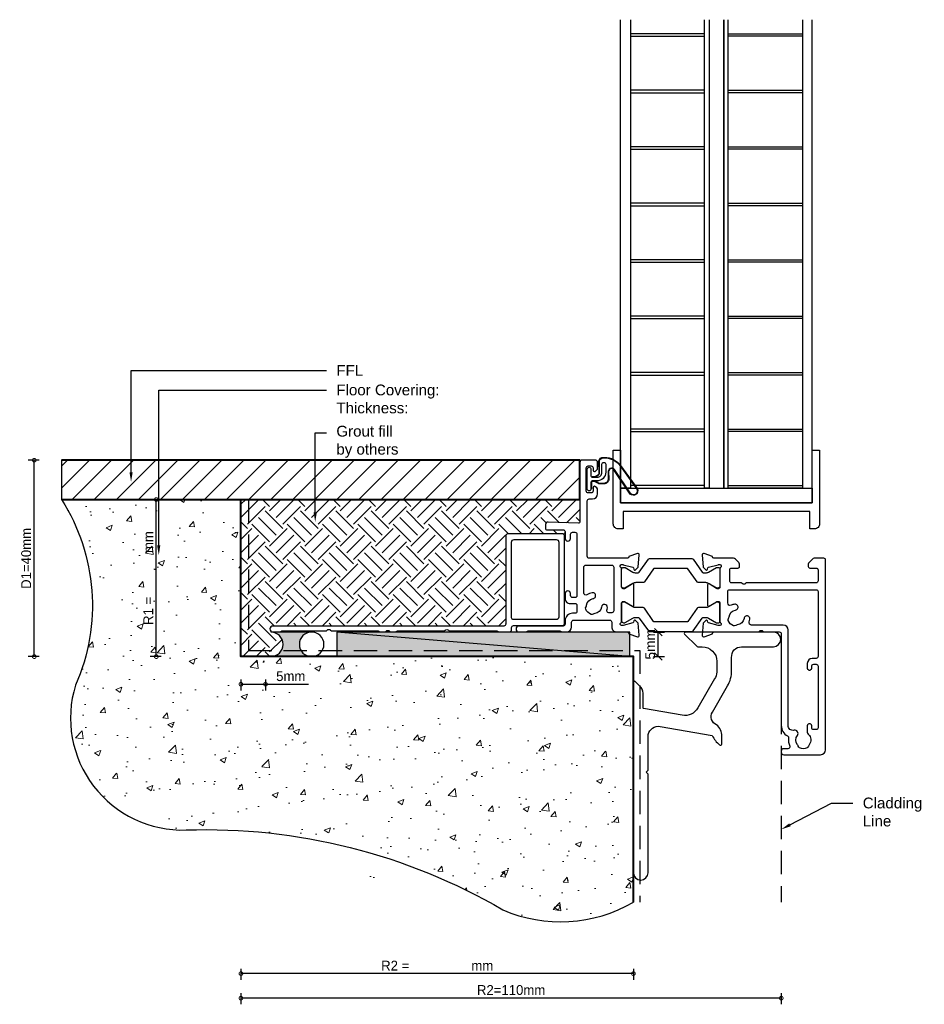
# Model space of a CAD drawing. Header units: millimetres. Extents: x -942 to 1452, y -105 to 165.
# Tile 2 of 12: x -642 to -458, y -105 to 96. Entities that reach past the tile are written whole.
import ezdxf
from ezdxf import colors
from ezdxf.entities.mleader import LeaderData, LeaderLine
from ezdxf.math import Vec2, Vec3

# ---------------------------------------------------------------- set-up
doc = ezdxf.new("R2010")
doc.units = ezdxf.units.MM
doc.linetypes.add('Hidden', pattern=[7.1438, 4.7625, -2.3813])
for name, color, linetype in [('EXTRUSION', 2, 'Continuous'), ('Gaskets', 3, 'Continuous'), ('polyamide', 6, 'Continuous')]:
    doc.layers.add(name, color=color, linetype=linetype)
doc.layers.add('UNO-Dark Grey', color=7, linetype='Continuous', lineweight=13, true_color=0x44474e)
doc.layers.add('Viewport', color=7, linetype='Continuous', plot=False)
doc.styles.get("Standard").update_dxf_attribs({"font": 'arial.ttf'})
doc.styles.add('TW - Text', font='arial.ttf', dxfattribs={"height": 2})
doc.styles.add('UNO Text', font='NHaasGroteskTXPro-55Rg.ttf')
doc.dimstyles.new('TotalWindows', dxfattribs={"dimtxt": 2, "dimasz": 1.5, "dimexe": 1.25, "dimexo": 0.625, "dimtad": 1, "dimdec": 1, "dimzin": 9, "dimtxsty": 'TW - Text', "dimblk": 'OBLIQUE', "dimcen": 2.5, "dimadec": 0, "dimazin": 0, "dimtfac": 1, "dimtdec": 1, "dimtmove": 0, "dimatfit": 3, "dimfxl": 1, "dimfxlon": 1, "dimarcsym": 0})
doc.dimstyles.new('UNO', dxfattribs={"dimtxt": 2, "dimasz": 1.5, "dimexe": 1.25, "dimexo": 0.625, "dimtad": 1, "dimdec": 1, "dimzin": 9, "dimtxsty": 'UNO Text', "dimblk": 'DOTSMALL', "dimcen": 2.5, "dimclrd": 256, "dimclre": 256, "dimclrt": 256, "dimadec": 0, "dimazin": 0, "dimtfac": 1, "dimtdec": 1, "dimtmove": 0, "dimatfit": 3, "dimfxl": 1, "dimfxlon": 1, "dimarcsym": 0})

# ---------------------------------------------------------------- blocks, each defined once
blk = doc.blocks.new('521000')
at = {"layer": 'EXTRUSION'}
for points in [[(51, 28.8), (51.5, 28.8, -0.414214), (53, 27.3), (53, 26.6, 0.414214), (53.4, 26.2), (62.41, 26.2, -0.986364), (62.41, 25), (61, 25, -0.198912), (60.79, 25.09), (60.77, 25.11, 0.198912), (60.55, 25.2), (54.07, 25.2, 0.198912), (53.86, 25.11), (53.84, 25.09, -0.198962), (53.63, 25), (52.7, 25, -0.41415), (51.7, 26), (51.7, 27, 0.414214), (51.3, 27.4), (43.9, 27.4, 0.414214), (43.5, 27), (43.5, 26, -0.41422), (42.5, 25), (40.3, 25, 0.414157), (40, 24.7), (40, 24.64), (38.3, 24.02, -0.548619), (37.9, 24.33), (38.12, 26.8), (38.66, 27.34, -0.57735), (38.99, 27.25), (39.07, 26.97, 0.267949), (39.21, 26.83), (41.16, 26.31, 0.065543), (41.24, 26.3), (41.5, 26.3, 0.767227), (41.65, 26.86, -0.267949), (41.5, 27.12), (41.5, 30.9, 0.414214), (41.2, 31.2), (40.89, 31.2), (39.3, 30.23, -0.579702), (39, 30.4), (39, 34.6, -0.576766), (39.3, 34.77), (40.89, 33.8), (41.2, 33.8, 0.414214), (41.5, 34.1), (41.5, 37.88, -0.267949), (41.65, 38.14, 0.767227), (41.5, 38.7), (41.24, 38.7, 0.065543), (41.16, 38.69), (39.21, 38.17, 0.267949), (39.07, 38.02), (38.99, 37.75, -0.57735), (38.66, 37.66), (38.12, 38.2), (37.9, 40.67, -0.548619), (38.3, 40.98), (40, 40.36), (40, 40.3, 0.414157), (40.3, 40), (48.1, 40, 0.414217), (48.5, 40.4), (48.5, 51.7, 0.414214), (48.1, 52.1), (47.4, 52.1, -0.414193), (46.4, 53.1), (46.4, 53.97, -0.2), (46.55, 54.32), (46.79, 54.56, -0.2), (47, 54.65, -0.41), (47.3, 54.35), (47.3, 53.7, 0.414189), (47.7, 53.3), (48.3, 53.3, 0.414214), (48.7, 53.7), (48.7, 58.4, 0.414214), (48.3, 58.8), (47.7, 58.8, 0.41418), (47.3, 58.4), (47.3, 58.1), (47.3, 57.95, -0.41), (47, 57.65, -0.2), (46.79, 57.74), (46.55, 57.98, -0.2), (46.4, 58.33), (46.4, 59.5, -0.41), (46.9, 60), (49.5, 60, -0.41), (50, 59.5), (50, 47.44, 0.425129), (50.31, 47.14), (56.45, 47.36, -0.4453), (57, 46.87), (57, 46.1, -0.414214), (56.7, 45.8), (53.4, 45.8, 0.41428), (53, 45.4), (53, 44.05, -1), (51.9, 44.05), (51.9, 44.9, 0.414129), (51.5, 45.3), (51, 45.3, 0.414234), (50.6, 44.9), (50.6, 32.4, 0.414214), (51, 32), (51.5, 32, 0.414205), (51.9, 32.4), (51.9, 32.8, -0.996705), (53, 32.8), (53, 31.8, -0.414566), (52, 30.8), (51, 30.8, 0.414214), (50.6, 30.4), (50.6, 29.2, 0.414213)], [(21.5, 27.12, -0.267769), (21.35, 26.86, 0.76736), (21.5, 26.3), (21.76, 26.3, 0.065543), (21.84, 26.31), (23.79, 26.83, 0.267949), (23.93, 26.97), (24.01, 27.25, -0.57735), (24.34, 27.34), (24.88, 26.8), (25.1, 24.33, -0.548619), (24.7, 24.02), (23, 24.64), (23, 24.7, 0.414071), (22.7, 25), (13.6, 25), (13.45, 25.15, 0.414214), (12.75, 25.15), (12.6, 25), (9.4, 25, 0.414214), (9, 24.6), (9, 5.93, -0.277503), (7.71, 3.81, 0.316398), (7.5, 3.4, -0.138989), (7.26, 1.76, 0.543442), (7.63, 1.2), (8.5, 1.2, -0.414081), (9, 0.7), (9, 0.5, -0.414214), (8.5, 0), (1, 0, -0.414213), (0, 1), (0, 39.7, -0.414214), (0.3, 40), (2.29, 40, -0.198912), (2.65, 39.85), (3.35, 39.15, -0.198913), (3.5, 38.79), (3.5, 38.3, -0.414214), (3.2, 38), (1.9, 38, 0.414214), (1.5, 37.6), (1.5, 35.4, 0.414214), (1.9, 35), (16.1, 35), (16.25, 34.85, 0.414214), (16.95, 34.85), (17.1, 35), (19.1, 35, 0.414214), (19.5, 35.4), (19.5, 37.6, 0.414214), (19.1, 38), (17.8, 38, -0.414214), (17.5, 38.3), (17.5, 38.79, -0.2), (17.65, 39.15), (18.35, 39.85, -0.2), (18.71, 40), (22.7, 40, 0.414071), (23, 40.3), (23, 40.36), (24.7, 40.98, -0.548619), (25.1, 40.67), (24.88, 38.2), (24.34, 37.66, -0.57735), (24.01, 37.75), (23.93, 38.02, 0.267949), (23.79, 38.17), (21.84, 38.69, 0.065543), (21.76, 38.7), (21.5, 38.7, 0.76736), (21.35, 38.14, -0.267949), (21.5, 37.88), (21.5, 34.1, 0.414214), (21.8, 33.8), (22.02, 33.8, 0.137872), (22.17, 33.84), (23.7, 34.77, -0.585524), (24, 34.6), (24, 30.4, -0.585524), (23.7, 30.23), (22.17, 31.16, 0.137872), (22.02, 31.2), (21.8, 31.2, 0.414214), (21.5, 30.9)], [(2.7, 19.6, -0.414202), (3.7, 18.6), (3.7, 17.6, -0.889365), (2.8, 17.6), (2.8, 18, 0.414214), (2.4, 18.4), (1.9, 18.4, 0.414202), (1.5, 18), (1.5, 5.5, 0.414213), (1.9, 5.1), (2.4, 5.1, 0.414215), (2.8, 5.5), (2.8, 5.9, -0.889355), (3.7, 5.9), (3.7, 4.61, -0.219162), (3.49, 4.15, 0.403571), (3.32, 2.03, -0.12305), (3.46, 1.72, 0.239134), (3.74, 1.37, 0.221126), (5.26, 1.37, 0.239134), (5.54, 1.72, -0.12305), (5.68, 2.03, 0.347448), (5.72, 3.93, -0.702074), (6.38, 4.96, 0.481745), (7.6, 5.94), (7.6, 25.4, -0.414156), (8.6, 26.4), (15.04, 26.4, 0.513003), (15.51, 27.06, -0.048433), (15.39, 27.57, -1.000832), (16.58, 27.73, 0.348271), (17.95, 26.41, -0.12305), (18.27, 26.3, 0.239134), (18.72, 26.24, 0.221428), (19.79, 27.31, 0.239134), (19.74, 27.76, -0.12305), (19.62, 28.08, 0.348271), (18.3, 29.45, -1.000832), (18.46, 30.64, -0.070793), (19.2, 30.43, 0.541477), (19.9, 30.89), (19.9, 33.2, 0.414214), (19.5, 33.6), (1.9, 33.6, 0.414214), (1.5, 33.2), (1.5, 20, 0.414214), (1.9, 19.6)]]:
    blk.add_lwpolyline(points, format="xyb", close=True, dxfattribs=at)
blk.add_lwpolyline([(48.58, 32.57, 0.59317), (49.2, 32.9), (49.2, 38.2, 0.414223), (48.8, 38.6), (43.48, 38.6, 0.40033), (43.1, 38.2), (43.1, 29.3, 0.414214), (43.5, 28.9), (44.13, 28.9, 0.510119), (44.51, 29.42, -0.046438), (44.4, 29.92, -0.995868), (45.59, 30.07, 0.348271), (46.96, 28.75, -0.12305), (47.28, 28.63, 0.239134), (47.72, 28.58, 0.221428), (48.8, 29.65, 0.239134), (48.74, 30.1, -0.12305), (48.63, 30.42, 0.348271), (47.31, 31.79, -1.000832), (47.47, 32.98, -0.110255), (48.58, 32.57)], format="xyb", dxfattribs=at)
blk.add_lwpolyline([(21.5, 27.73), (21.5, 27.73)], close=True, dxfattribs=at)
at = {"layer": 'polyamide'}
for points in [[(21.9, 33.94), (22.11, 33.94, 0.131652), (22.21, 33.97), (23.79, 34.88, -0.131652), (24.39, 35.04), (25.88, 35.04, 0.244698), (26.13, 35.17), (28.01, 37.85, -0.244698), (28.18, 37.94), (34.82, 37.94, -0.244698), (34.99, 37.85), (36.87, 35.17, 0.244698), (37.11, 35.04), (38.61, 35.04, -0.131652), (39.21, 34.88), (40.84, 33.94), (41.2, 33.94, 0.414214), (41.5, 34.24), (41.5, 37.74, 0.414214), (41.1, 38.14), (40.89, 38.14, 0.131652), (40.79, 38.11), (39.21, 37.2, -0.131652), (38.61, 37.04), (38.16, 37.04, -0.244698), (37.91, 37.17), (36.06, 39.81, 0.244698), (35.81, 39.94), (27.19, 39.94, 0.244698), (26.94, 39.81), (25.09, 37.17, -0.103471), (25, 37.08, -0.13774), (24.84, 37.04), (24.39, 37.04, -0.131652), (23.79, 37.2), (22.16, 38.14), (21.8, 38.14, 0.414998), (21.5, 37.84), (21.5, 34.34, 0.414214)], [(21.9, 31.06), (22.11, 31.06, -0.131652), (22.21, 31.03), (23.79, 30.12, 0.131652), (24.39, 29.96), (25.88, 29.96, -0.244698), (26.13, 29.83), (28.01, 27.15, 0.244698), (28.18, 27.06), (34.82, 27.06, 0.244698), (34.99, 27.15), (36.87, 29.83, -0.244698), (37.11, 29.96), (38.61, 29.96, 0.131652), (39.21, 30.12), (40.84, 31.06), (41.2, 31.06, -0.414214), (41.5, 30.76), (41.5, 27.26, -0.414214), (41.1, 26.86), (40.89, 26.86, -0.131652), (40.79, 26.89), (39.21, 27.8, 0.131652), (38.61, 27.96), (38.16, 27.96, 0.244698), (37.91, 27.83), (36.06, 25.19, -0.244698), (35.81, 25.06), (27.19, 25.06, -0.244698), (26.94, 25.19), (25.09, 27.83, 0.103471), (25, 27.92, 0.13774), (24.84, 27.96), (24.39, 27.96, 0.131652), (23.79, 27.8), (22.16, 26.86), (21.8, 26.86, -0.414998), (21.5, 27.16), (21.5, 30.66, -0.414214)]]:
    blk.add_lwpolyline(points, format="xyb", close=True, dxfattribs=at)
blk = doc.blocks.new('QL48800')
at = {"layer": 'Gaskets', "color": 4}
for points in [[(-1.01, -0.51), (-1.47, -0.51, 0.131652), (-1.59, -0.54), (-2.27, -0.93, 0.267949), (-2.4, -1.15), (-2.37, -3.74, -0.330082), (-3.25, -4.42), (-3.54, -4.42, -0.242084), (-6.8, -2.75), (-10.2, 2.02, -0.840847), (-8.77, 3.05), (-5.44, -1.86, 0.252571), (-4.92, -2.15), (-4.92, -2.15, 0.376647), (-4.36, -1.52), (-4.39, -0.03, -0.414214), (-3.39, 0.97), (-2.4, 0.97, -0.131652), (-2.27, 0.93), (-1.59, 0.54, 0.131652), (-1.47, 0.51), (-1.01, 0.51, 0.414214), (-0.88, 0.63), (-0.88, 2.02)], [(-1.11, -0.41), (-1.47, -0.41, 0.131652), (-1.64, -0.45), (-2.32, -0.85, 0.268481), (-2.5, -1.15), (-2.47, -3.72, -0.325102), (-3.25, -4.32), (-3.54, -4.32, -0.242084), (-6.71, -2.69), (-10.12, 2.07, -0.831226), (-8.85, 2.99), (-5.53, -1.92, 0.254578), (-4.91, -2.25, 0.379612), (-4.26, -1.51), (-4.29, -0.03, -0.413856), (-3.39, 0.87), (-2.4, 0.87, -0.131652), (-2.32, 0.85), (-1.64, 0.45, 0.131652), (-1.47, 0.41), (-1.01, 0.41, 0.414214), (-0.78, 0.63), (-0.78, 1.92)]]:
    blk.add_lwpolyline(points, format="xyb", dxfattribs=at)
blk.add_lwpolyline([(0, 2.02), (0, -2.02, -1), (-0.76, -2.02), (-0.76, -0.63, 0.414214), (-1.01, -0.38), (-2, -0.38, 0.414214), (-3, -1.38), (-3, -3.02, -1), (-3.76, -3.02), (-3.76, -1.42, -0.414214), (-1.96, 0.38), (-1.01, 0.38, 0.414214), (-0.76, 0.63), (-0.76, 2.02, -1)], format="xyb", close=True, dxfattribs=at)
blk = doc.blocks.new('_DotSmall')
at = {"color": 0, "linetype": 'ByBlock', "const_width": 0.5}
blk.add_lwpolyline([(-0.0625, 0, 1), (0.0625, 0, 1)], format="xyb", close=True, dxfattribs=at)
blk = doc.blocks.new('*D68')
at = {"lineweight": -2, "transparency": 16777216}
for p, q in [((-84.9, -63.56), (-84.9, -65.81)), ((-5, -63.56), (-5, -65.81)), ((-5, -64.56), (-84.9, -64.56))]:
    blk.add_line(p, q, dxfattribs=at)
at = {"layer": 'Defpoints', "color": 0, "transparency": 16777216}
for p in [(-84.9, 0), (-5, -50), (-84.9, -64.56)]:
    blk.add_point(p, dxfattribs=at)
at = {"lineweight": -2, "transparency": 16777216, "xscale": 1.5, "yscale": 1.5, "zscale": 1.5, "rotation": 180}
blk.add_blockref('_DotSmall', (-84.9, -64.56), dxfattribs=at)
at = {"lineweight": -2, "transparency": 16777216, "xscale": 1.5, "yscale": 1.5, "zscale": 1.5}
blk.add_blockref('_DotSmall', (-5, -64.56), dxfattribs=at)
at = {"transparency": 16777216, "insert": (-44.95, -62.93), "char_height": 2, "attachment_point": 5, "style": 'UNO Text'}
blk.add_mtext('R2 =                 mm', dxfattribs=at)
blk = doc.blocks.new('WANZ')
at = {"layer": 'EXTRUSION'}
blk.add_lwpolyline([(1.5, 47.5, -0.990885), (1.48, 50.5), (19.36, 50.5, -0.640897), (19.59, 50.09), (17.12, 47.62, -0.213478), (16.91, 47.5), (16.01, 47.5, 0.410606), (13, 44.55), (13.01, 42.33, 0.123543), (13.48, 40.95), (16.88, 35.07, 0.329092), (20.1, 33.56), (27.98, 34.95), (28, 35.01), (28, 38.09, -0.20442), (28.66, 39.51), (29.61, 40.45, -0.617494), (30, 40.24), (30, 1.5, -0.990285), (27, 1.47), (27, 21.47, -0.195072), (27.06, 21.61), (27.4, 21.95), (27.06, 22.29, -0.18634), (27, 22.43), (27, 29.62, 0.390437), (24.54, 31.29), (13.94, 29.42, -0.12059), (12.46, 27.56, -0.683799), (12, 27.7), (12, 29.29, -0.250752), (13.06, 31.61, 0.456015), (13.92, 34.18), (10.84, 39.53, -0.136578), (10, 42.64), (10, 45.32, 0.442134), (8, 47.5), (1.5, 47.5)], format="xyb", dxfattribs=at)
blk = doc.blocks.new('*D69')
at = {"lineweight": -2, "transparency": 16777216}
for p, q in [((-84.9, -68.56), (-84.9, -70.81)), ((25.1, -69.56), (-84.9, -69.56)), ((25.1, -68.56), (25.1, -70.81))]:
    blk.add_line(p, q, dxfattribs=at)
at = {"layer": 'Defpoints', "color": 0, "transparency": 16777216}
for p in [(-84.9, 0), (25.1, -50), (-84.9, -69.56)]:
    blk.add_point(p, dxfattribs=at)
at = {"lineweight": -2, "transparency": 16777216, "xscale": 1.5, "yscale": 1.5, "zscale": 1.5, "rotation": 180}
blk.add_blockref('_DotSmall', (-84.9, -69.56), dxfattribs=at)
at = {"lineweight": -2, "transparency": 16777216, "xscale": 1.5, "yscale": 1.5, "zscale": 1.5}
blk.add_blockref('_DotSmall', (25.1, -69.56), dxfattribs=at)
at = {"transparency": 16777216, "insert": (-29.9, -67.91), "char_height": 2, "attachment_point": 5, "style": 'UNO Text'}
blk.add_mtext('R2=110mm', dxfattribs=at)
blk = doc.blocks.new('*D91')
at = {"lineweight": -2, "transparency": 16777216}
for p, q in [((-84.9, -4.63), (-84.9, -6.88)), ((-84.9, -5.63), (-79.9, -5.63)), ((-79.9, -4.63), (-79.9, -6.88)), ((-79.9, -5.63), (-71.18, -5.63))]:
    blk.add_line(p, q, dxfattribs=at)
at = {"layer": 'Defpoints', "color": 0, "transparency": 16777216}
for p in [(-84.9, 10.33), (-79.9, 10.33), (-84.9, -5.63)]:
    blk.add_point(p, dxfattribs=at)
at = {"lineweight": -2, "transparency": 16777216, "xscale": 1.5, "yscale": 1.5, "zscale": 1.5, "rotation": 180}
blk.add_blockref('_DotSmall', (-84.9, -5.63), dxfattribs=at)
at = {"lineweight": -2, "transparency": 16777216, "xscale": 1.5, "yscale": 1.5, "zscale": 1.5}
blk.add_blockref('_DotSmall', (-79.9, -5.63), dxfattribs=at)
at = {"transparency": 16777216, "insert": (-74.76, -3.99), "char_height": 2, "attachment_point": 5, "style": 'UNO Text'}
blk.add_mtext('5mm', dxfattribs=at)
blk = doc.blocks.new('*D66')
at = {"lineweight": -2, "transparency": 16777216}
for p, q in [((-125.98, 40), (-128.23, 40)), ((-126.98, 0), (-126.98, 40)), ((-125.98, 0), (-128.23, 0))]:
    blk.add_line(p, q, dxfattribs=at)
at = {"layer": 'Defpoints', "color": 0, "transparency": 16777216}
for p in [(-126.98, 40), (-84.9, 40), (-84.9, 0)]:
    blk.add_point(p, dxfattribs=at)
at = {"lineweight": -2, "transparency": 16777216, "xscale": 1.5, "yscale": 1.5, "zscale": 1.5}
for p, rotation in [((-126.98, 40), 90), ((-126.98, 0), 270)]:
    blk.add_blockref('_DotSmall', p, dxfattribs=dict(at, rotation=rotation))
at = {"transparency": 16777216, "insert": (-128.63, 20), "char_height": 2, "attachment_point": 5, "rotation": 90, "style": 'UNO Text'}
blk.add_mtext('D1=40mm', dxfattribs=at)
blk = doc.blocks.new('*D67')
at = {"lineweight": -2, "transparency": 16777216}
for p, q in [((-101.14, 32), (-103.39, 32)), ((-102.14, 0), (-102.14, 32)), ((-101.14, 0), (-103.39, 0))]:
    blk.add_line(p, q, dxfattribs=at)
at = {"layer": 'Defpoints', "color": 0, "transparency": 16777216}
for p in [(-102.14, 32), (-84.9, 32), (-84.9, 0)]:
    blk.add_point(p, dxfattribs=at)
at = {"lineweight": -2, "transparency": 16777216, "xscale": 1.5, "yscale": 1.5, "zscale": 1.5}
for p, rotation in [((-102.14, 32), 90), ((-102.14, 0), 270)]:
    blk.add_blockref('_DotSmall', p, dxfattribs=dict(at, rotation=rotation))
at = {"transparency": 16777216, "insert": (-103.77, 16), "char_height": 2, "attachment_point": 5, "rotation": 90, "style": 'UNO Text'}
blk.add_mtext('R1 =            mm', dxfattribs=at)
blk = doc.blocks.new('_Oblique')
at = {"color": 0, "linetype": 'ByBlock', "lineweight": -2}
blk.add_line((-0.5, -0.5), (0.5, 0.5), dxfattribs=at)
blk = doc.blocks.new('*D70')
at = {"color": 0, "lineweight": -2, "transparency": 16777216}
for p, q in [((-0.93, 5), (1.32, 5)), ((0.07, 0), (0.07, 5)), ((-0.93, 0), (1.32, 0))]:
    blk.add_line(p, q, dxfattribs=at)
at = {"layer": 'Defpoints', "color": 0, "transparency": 16777216}
for p in [(-6, 5), (0.07, 5), (-5, 0)]:
    blk.add_point(p, dxfattribs=at)
at = {"color": 0, "lineweight": -2, "transparency": 16777216, "xscale": 1.5, "yscale": 1.5, "zscale": 1.5}
for p, rotation in [((0.07, 5), 90), ((0.07, 0), 270)]:
    blk.add_blockref('_Oblique', p, dxfattribs=dict(at, rotation=rotation))
at = {"color": 0, "transparency": 16777216, "insert": (-1.58, 2.5), "char_height": 2, "attachment_point": 5, "rotation": 90, "style": 'TW - Text'}
blk.add_mtext('5mm', dxfattribs=at)
blk = doc.blocks.new('421406')
at = {"layer": 'EXTRUSION'}
for points in [[(48.5, 0.2), (48.35, 0.35, 0.414214), (47.64, 0.35), (47.5, 0.2), (37.96, 0.2, 0.198912), (37.75, 0.11), (37.73, 0.09, -0.199024), (37.51, 0), (36.5, 0), (36.35, 0.15, 0.414214), (35.65, 0.15), (35.5, 0), (34.49, 0, -0.19875), (34.27, 0.09), (34.25, 0.11, 0.198912), (34.04, 0.2), (24.5, 0.2), (24.35, 0.35, 0.414214), (23.65, 0.35), (23.5, 0.2), (13.78, 0.2, 0.198912), (13.56, 0.11), (13.54, 0.09, -0.198962), (13.33, 0), (11.3, 0, -0.414208), (10.8, 0.5), (10.8, 0.9, 0.414214), (10.4, 1.3), (0.5, 1.3, -0.414214), (0, 1.8), (0, 19.5, -0.414214), (0.5, 20), (11.5, 20, -0.414214), (12, 19.5), (12, 1.6, 0.414214), (12.4, 1.2), (59.41, 1.2, -0.986364), (59.41, 0), (58, 0, -0.198912), (57.79, 0.09), (57.77, 0.11, 0.198912), (57.55, 0.2)], [(10.8, 2.9), (10.8, 18.3, 0.414214), (10.3, 18.8), (1.7, 18.8, 0.414214), (1.2, 18.3), (1.2, 3, 0.414214), (1.7, 2.5), (10.4, 2.5, 0.414214)]]:
    blk.add_lwpolyline(points, format="xyb", close=True, dxfattribs=at)
blk = doc.blocks.new('*U65')
at = {"lineweight": 5, "true_color": 0x636466}
h = blk.add_hatch(dxfattribs=at)
h.set_pattern_fill('ANSI31', color=251)
h.set_pattern_definition([(45, (-58.437, 36.17), (-2.24506, 2.24506), [])])
h.paths.add_polyline_path([(-121.43, 32), (-15.9, 32), (-15.9, 40), (-121.43, 40)])
at = {"lineweight": 5, "true_color": 0x939598}
h = blk.add_hatch(dxfattribs=at)
h.set_pattern_fill('AR-CONC', color=252, scale=0.07)
h.set_pattern_definition([(50, (-63.437, 36.87), (12.7529, -1.1157), [1.3335, -14.6685]), (355, (-63.437, 36.87), (-2.467, 13.374), [1.0668, -11.7348]), (100.451, (-62.374, 36.777), (10.2859, 12.2582), [1.1333, -12.4663]), (46.184, (-63.437, 40.426), (18.9755, -2.943), [2.0002, -22.0027]), (96.636, (-61.856, 40.18), (16.6183, 17.3198), [1.7, -18.6995]), (351.184, (-63.437, 40.426), (16.6183, 17.32), [1.6002, -17.6022]), (21, (-61.659, 39.537), (10.613, -7.1586), [1.3335, -14.6685]), (326, (-61.659, 39.537), (4.3261, 12.8932), [1.0668, -11.7348]), (71.451, (-60.775, 38.94), (14.9391, 5.7346), [1.1333, -12.4663]), (37.5, (-63.437, 36.87), (0.2162, 5.91885), [0, -11.59256, 0, -11.9126, 0, -11.77925]), (7.5, (-63.437, 36.87), (4.67738, 7.01264), [0, -6.79196, 0, -11.32586, 0, -4.48945]), (327.5, (-67.402, 36.87), (9.49134, -0.40101), [0, -4.445, 0, -13.8684, 0, -18.4023]), (317.5, (-69.18, 36.87), (10.36904, 1.77985), [0, -5.7785, 0, -9.21004, 0, -13.0683])])
edge = h.paths.add_edge_path()
edge.add_line((-5, 0), (-84.9, 0))
edge.add_line((-84.9, 0), (-84.9, 32))
edge.add_line((-84.9, 32), (-121.43, 32))
edge.add_arc((-155.32, 10.44), 40.17, -23.8812, 32.4666, ccw=False)
edge.add_arc((-96.79, -12.52), 22.8, 162.9281, 271.8324)
edge.add_arc((-91.91, -154.7), 119.47, 59.6816, 91.9893, ccw=False)
edge.add_arc((-19.86, -24.43), 29.58, 246.6053, 300.1651)
edge.add_line((-5, -50), (-5, 0))
at = {"layer": 'EXTRUSION'}
blk.add_hatch(color=8, dxfattribs=at).paths.add_polyline_path([(-71.17, 0), (-70.51, 0), (-71.16, 0.09), (-71.88, 0.43), (-72.31, 0.77), (-72.67, 1.25), (-72.92, 1.85), (-73.01, 2.5), (-72.92, 3.15), (-72.67, 3.75), (-72.28, 4.27), (-71.76, 4.67), (-71.16, 4.91), (-70.51, 5), (-78.84, 5), (-78.19, 4.91), (-77.59, 4.67), (-77.07, 4.27), (-76.68, 3.75), (-76.43, 3.15), (-76.34, 2.5), (-76.43, 1.85), (-76.68, 1.25), (-77.07, 0.73), (-77.59, 0.33), (-78.19, 0.09), (-78.84, 0), (-71.76, 0)], flags=0)
blk.add_hatch(color=33, dxfattribs=at).paths.add_polyline_path([(-5.7, 0), (-5.7, 5), (-65.36, 5), (-65.36, 0)])
for p, q in [((-70.51, 5), (-78.84, 5)), ((-5.7, 0), (-65.36, 5)), ((-78.84, 0), (-70.51, 0))]:
    blk.add_line(p, q, dxfattribs=at)
at = {"layer": 'EXTRUSION', "linetype": 'Hidden'}
blk.add_line((25.1, 3.29), (25.1, -50), dxfattribs=at)
at = {"layer": 'EXTRUSION', "lineweight": 40}
for points in [[(-121.43, 32), (-15.9, 32), (-15.9, 40), (-121.43, 40)], [(-5, -50), (-5, 0), (-84.9, 0), (-84.9, 32)]]:
    blk.add_lwpolyline(points, dxfattribs=at)
at = {"layer": 'EXTRUSION', "linetype": 'Hidden'}
blk.add_lwpolyline([(-83.37, 32), (-83.37, 1.26), (-3.7, 1.26), (-3.7, -50)], dxfattribs=at)
at = {"layer": 'EXTRUSION'}
blk.add_lwpolyline([(-5.7, 0), (-5.7, 5), (-65.36, 5), (-65.36, 0)], close=True, dxfattribs=at)
for centre, start, end in [((-78.84, 2.5), 270, 90), ((-70.51, 2.5), 0, 180), ((-70.51, 2.5), 180, 0)]:
    blk.add_arc(centre, 2.5, start, end, dxfattribs=at)
at = {"layer": 'Viewport'}
blk.add_lwpolyline([(-121.43, 32), (-15.9, 32), (-15.9, 40), (-121.43, 40)], close=True, dxfattribs=at)
blk.add_lwpolyline([(-5, 0), (-84.9, 0), (-84.9, 32), (-121.43, 32, -0.250941), (-118.59, -5.82, 0.514505), (-96.06, -35.31, -0.14191), (-31.61, -51.57, 0.238048), (-5, -50)], format="xyb", close=True, dxfattribs=at)
at = {"xscale": -1}
blk.add_blockref('WANZ', (25, -45.5), dxfattribs=at)
dim = blk.add_linear_dim(base=(-126.98, 40), p1=(-84.9, 0), p2=(-84.9, 40), angle=90, dimstyle='UNO', override={"dimpost": 'D1=<>mm'})
dim.commit()
dim.dimension.update_dxf_attribs({"geometry": '*D66', "text_midpoint": (-128.63, 20)})
dim = blk.add_linear_dim(base=(-102.14, 32), p1=(-84.9, 0), p2=(-84.9, 32), angle=90, text='R1 =            mm', dimstyle='UNO')
dim.commit()
dim.dimension.update_dxf_attribs({"geometry": '*D67', "text_midpoint": (-103.77, 16)})
dim = blk.add_linear_dim(base=(-84.9, -5.63), p1=(-79.9, 10.33), p2=(-84.9, 10.33), text='5mm', dimstyle='UNO')
dim.commit()
dim.dimension.update_dxf_attribs({"geometry": '*D91', "text_midpoint": (-74.76, -5.63), "dimtype": 160})
dim = blk.add_linear_dim(base=(0.07, 5), p1=(-5, 0), p2=(-6, 5), angle=90, text='5mm', dimstyle='TotalWindows')
dim.commit()
dim.dimension.update_dxf_attribs({"geometry": '*D70', "text_midpoint": (0.07, 2.5), "dimtype": 160})
dim = blk.add_linear_dim(base=(-84.9, -64.56), p1=(-5, -50), p2=(-84.9, 0), text='R2 =                 mm', dimstyle='UNO')
dim.commit()
dim.dimension.update_dxf_attribs({"geometry": '*D68', "text_midpoint": (-44.95, -62.93)})
dim = blk.add_linear_dim(base=(-84.9, -69.56), p1=(25.1, -50), p2=(-84.9, 0), dimstyle='UNO', override={"dimpost": 'R2=<>mm'})
dim.commit()
dim.dimension.update_dxf_attribs({"geometry": '*D69', "text_midpoint": (-29.9, -67.91)})

msp = doc.modelspace()

# ---------------------------------------------------------------- hatches: boundary and pattern name
at = {"true_color": 0x939598}
h = msp.add_hatch(dxfattribs=at)
h.set_pattern_fill('EARTH', color=252, scale=0.8, angle=45)
h.set_pattern_definition([(45, (-150, 0), (0, 7.184205), [5.08, -5.08]), (45, (-151.347, 1.347), (0, 7.184205), [5.08, -5.08]), (45, (-152.694, 2.694), (0, 7.184205), [5.08, -5.08]), (135, (-152.694, 3.592), (-7.184205, 0), [5.08, -5.08]), (135, (-151.347, 4.939), (-7.184205, 0), [5.08, -5.08]), (135, (-150, 6.286), (-7.184205, 0), [5.08, -5.08])])
edge = h.paths.add_edge_path()
edge.add_line((-527.76, -2.17), (-596.76, -2.17))
edge.add_line((-596.76, -2.17), (-596.76, -34.17))
edge.add_line((-596.76, -34.17), (-590.7, -34.17))
edge.add_arc((-590.7, -31.67), 2.5, 270, 450)
edge.add_line((-590.7, -29.17), (-590.27, -29.14))
edge.add_arc((-590.26, -28.54), 0.6, 90.7866, 269.2134, ccw=False)
edge.add_line((-590.27, -27.94), (-543.26, -27.94))
edge.add_arc((-543.26, -27.54), 0.4, 269.9998, 360)
edge.add_line((-542.86, -27.54), (-542.86, -9.64))
edge.add_arc((-542.36, -9.64), 0.5, 90, 180, ccw=False)
edge.add_line((-542.36, -9.14), (-530.76, -9.14))
edge.add_line((-530.76, -9.14), (-530.76, -8.74))
edge.add_arc((-531.16, -8.74), 0.4, 360, 450)
edge.add_line((-531.16, -8.34), (-534.36, -8.34))
edge.add_arc((-534.36, -7.94), 0.4, 180, 270, ccw=False)
edge.add_line((-534.76, -7.94), (-534.76, -7.27))
edge.add_arc((-534.26, -7.27), 0.499, 84.2256, 180.0778, ccw=False)
edge.add_line((-534.21, -6.78), (-528.07, -7))
edge.add_arc((-528.06, -6.7), 0.3, 267.873, 360)
edge.add_line((-527.76, -6.7), (-527.76, -2.17))

# ---------------------------------------------------------------- linework, layer by layer
at = {"layer": 'EXTRUSION'}
for points in [[(-517.46, 95.55), (-517.46, 0.16), (-519.46, 0.16), (-519.46, 95.55)], [(-501.46, 95.55), (-501.46, 0.16), (-502.36, 0.16), (-502.36, 95.55)], [(-498.46, 95.55), (-498.46, 0.16), (-497.56, 0.16), (-497.56, 95.55)], [(-482.46, 95.55), (-482.46, 0.16), (-480.46, 0.16), (-480.46, 95.55)]]:
    msp.add_lwpolyline(points, dxfattribs=at)
for points in [[(-502.36, 92.16), (-502.36, 92.66), (-517.46, 92.66), (-517.46, 92.16)], [(-497.56, 92.16), (-497.56, 92.66), (-482.46, 92.66), (-482.46, 92.16)], [(-502.36, 80.66), (-502.36, 81.16), (-517.46, 81.16), (-517.46, 80.66)], [(-497.56, 80.66), (-497.56, 81.16), (-482.46, 81.16), (-482.46, 80.66)], [(-502.36, 69.16), (-502.36, 69.66), (-517.46, 69.66), (-517.46, 69.16)], [(-497.56, 69.16), (-497.56, 69.66), (-482.46, 69.66), (-482.46, 69.16)], [(-502.36, 57.66), (-502.36, 58.16), (-517.46, 58.16), (-517.46, 57.66)], [(-497.56, 57.66), (-497.56, 58.16), (-482.46, 58.16), (-482.46, 57.66)], [(-502.36, 46.16), (-502.36, 46.66), (-517.46, 46.66), (-517.46, 46.16)], [(-497.56, 46.16), (-497.56, 46.66), (-482.46, 46.66), (-482.46, 46.16)], [(-502.36, 34.66), (-502.36, 35.16), (-517.46, 35.16), (-517.46, 34.66)], [(-497.56, 34.66), (-497.56, 35.16), (-482.46, 35.16), (-482.46, 34.66)], [(-502.36, 23.16), (-502.36, 23.66), (-517.46, 23.66), (-517.46, 23.16)], [(-497.56, 23.16), (-497.56, 23.66), (-482.46, 23.66), (-482.46, 23.16)], [(-502.36, 11.66), (-502.36, 12.16), (-517.46, 12.16), (-517.46, 11.66)], [(-497.56, 11.66), (-497.56, 12.16), (-482.46, 12.16), (-482.46, 11.66)], [(-502.36, 0.16), (-502.36, 0.66), (-517.46, 0.66), (-517.46, 0.16)], [(-497.56, 0.16), (-497.56, 0.66), (-482.46, 0.66), (-482.46, 0.16)]]:
    msp.add_lwpolyline(points, close=True, dxfattribs=at)
msp.add_lwpolyline([(-519.46, -2.84), (-480.46, -2.84), (-480.46, 7.86), (-478.96, 7.86), (-478.96, -7.14, -0.414214), (-479.96, -8.14), (-480.96, -8.14), (-480.96, -4.64), (-518.96, -4.64), (-518.96, -8.14), (-519.96, -8.14, -0.414214), (-520.96, -7.14), (-520.96, 7.86), (-519.46, 7.86)], format="xyb", close=True, dxfattribs=at)
at = {"layer": 'polyamide'}
msp.add_lwpolyline([(-501.46, 95.55), (-501.46, 0.16), (-498.46, 0.16), (-498.46, 95.55)], dxfattribs=at)
msp.add_lwpolyline([(-480.46, 0.16), (-480.46, -2.84), (-519.46, -2.84), (-519.46, 0.16)], close=True, dxfattribs=at)

# ---------------------------------------------------------------- block references
msp.add_blockref('*U65', (-511.86, -34.17))
at = {"rotation": 180}
msp.add_blockref('QL48800', (-526.26, 1.99), dxfattribs=at)
at = {"xscale": -1}
for name, p in [('521000', (-477.76, -54.14)), ('421406', (-530.86, -29.14))]:
    msp.add_blockref(name, p, dxfattribs=at)

# ---------------------------------------------------------------- leaders
at = {"layer": 'UNO-Dark Grey'}
ml = msp.add_multileader_mtext('Standard', dxfattribs=at)
ml.set_content('FFL', color=256)
ml.set_leader_properties()
ml.build(insert=Vec2(0, 0))
ml.multileader.update_dxf_attribs({"arrow_head_size": 2})
ctx = ml.context
ctx.base_point, ctx.char_height, ctx.arrow_head_size, ctx.plane_origin = Vec3(-579.34, 24.12), 2.2, 2, Vec3(-618.22, 25.63)
notes = []
notes.append((ctx, [(0, (1, 1, 0), (-619.13, 24.12), (1, 0), 39.78, [(0, [(-619.13, 1.39)], 0, [])])]))
ctx.mtext.insert, ctx.mtext.flow_direction = Vec3(-577.34, 25.22), 5
ml = msp.add_multileader_mtext('Standard', dxfattribs=at)
ml.set_content('Floor Covering:\\PThickness: ', color=256)
ml.set_leader_properties()
ml.build(insert=Vec2(0, 0))
ml.multileader.update_dxf_attribs({"arrow_head_size": 2})
ctx = ml.context
ctx.base_point, ctx.char_height, ctx.arrow_head_size, ctx.plane_origin = Vec3(-579.34, 20.12), 2.2, 2, Vec3(-611.08, 21.63)
notes.append((ctx, [(0, (1, 1, 0), (-613.5, 20.12), (1, 0), 34.16, [(0, [(-613.5, -13.51)], 0, [])])]))
ctx.mtext.insert, ctx.mtext.flow_direction = Vec3(-577.34, 21.24), 5
ml = msp.add_multileader_mtext('Standard', dxfattribs=at)
ml.set_content('Grout fill \\Pby others', color=256)
ml.set_leader_properties()
ml.build(insert=Vec2(0, 0))
ml.multileader.update_dxf_attribs({"arrow_head_size": 2})
ctx = ml.context
ctx.base_point, ctx.char_height, ctx.arrow_head_size, ctx.plane_origin = Vec3(-579.34, 11.42), 2.2, 2, Vec3(-601.53, 16.91)
notes.append((ctx, [(0, (1, 1, 0), (-581.64, 11.42), (1, 0), 2.3, [(0, [(-581.64, -6.76)], 0, [])])]))
ctx.mtext.insert, ctx.mtext.flow_direction = Vec3(-577.34, 12.84), 5
ml = msp.add_multileader_mtext('Standard', dxfattribs=at)
ml.set_content('Cladding \\PLine', color=256)
ml.set_leader_properties()
ml.build(insert=Vec2(0, 0))
ml.multileader.update_dxf_attribs({"arrow_head_size": 2})
ctx = ml.context
ctx.base_point, ctx.char_height, ctx.arrow_head_size, ctx.plane_origin = Vec3(-472.17, -64), 2.2, 2, Vec3(-498.22, -53.88)
notes.append((ctx, [(0, (1, 1, 0), (-476.51, -64), (1, 0), 4.34, [(0, [(-486.76, -69.35)], 0, [])])]))
ctx.mtext.insert, ctx.mtext.flow_direction = Vec3(-470.17, -62.88), 5
for ctx, leaders in notes:
    for number, flags, end, landing, length, lines in leaders:
        leader = LeaderData()
        leader.index, (leader.has_last_leader_line, leader.has_dogleg_vector, leader.attachment_direction) = number, flags
        leader.last_leader_point, leader.dogleg_vector, leader.dogleg_length = Vec3(end), Vec3(landing), length
        for number, points, colour, breaks in lines:
            line = LeaderLine()
            line.index, line.vertices, line.color, line.breaks = number, Vec3.list(points), colors.encode_raw_color(colour), breaks
            leader.lines.append(line)
        ctx.leaders.append(leader)

doc.saveas('drawing.dxf')
